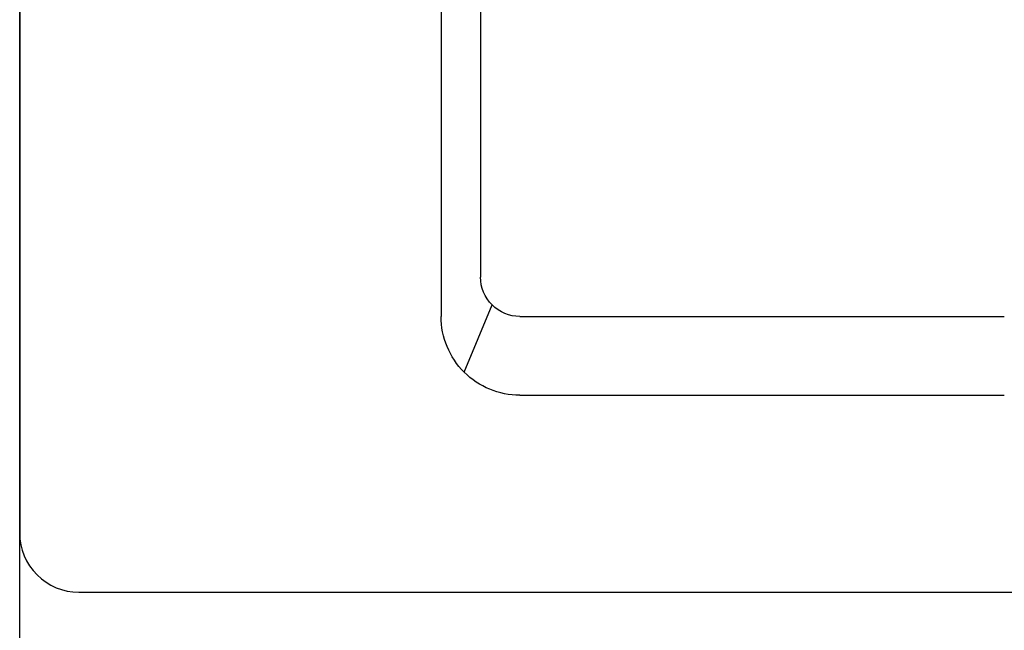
# Model space of a CAD drawing. Header units: millimetres. Extents: x 6161 to 8965, y -9035 to -5431.
# Tile 85 of 256: x 7364 to 7389, y -6834 to -6818. Entities that reach past the tile are written whole.
import ezdxf

# ---------------------------------------------------------------- set-up
doc = ezdxf.new("R2010")
doc.units = ezdxf.units.MM
doc.layers.add('Wyposazenie Wew - Urzadzenia Sanitarne', color=6, linetype='Continuous')
doc.layers.add('Ściany', color=7, linetype='Continuous')

# ---------------------------------------------------------------- blocks, each defined once
blk = doc.blocks.new('ROCA DAMA_60x32')
for p, q in [((-23, -10.7), (23, -10.7)), ((24.414, -11.286), (22.707, -11.993)), ((-22, -11.7), (22, -11.7)), ((23, -12.7), (23, -25)), ((25, -12.7), (25, -25))]:
    blk.add_line(p, q)
blk.add_lwpolyline([(-30, -1.5, -0.414214), (-28.5, 0), (28.5, 0, -0.414214), (30, -1.5), (30, -27, -0.414214), (25, -32), (-25, -32, -0.414214), (-30, -27), (-30, -1.5)], format="xyb")
for centre, radius in [((23, -12.7), 2), ((22, -12.7), 1)]:
    blk.add_arc(centre, radius, 0, 90)

msp = doc.modelspace()

# ---------------------------------------------------------------- linework, layer by layer
at = {"layer": 'Ściany'}
msp.add_lwpolyline([(7799.668, -7008.317), (7524.031, -7008.317), (7524.031, -6794.85), (7514.031, -6794.85), (7514.031, -6898.317), (7504.031, -6898.317), (7504.031, -6908.317), (7514.031, -6908.317), (7514.031, -7008.317), (7374.031, -7008.317), (7374.031, -6908.317), (7414.031, -6908.317), (7414.031, -6898.317), (7364.031, -6898.317), (7364.031, -6639.85)], dxfattribs=at)

# ---------------------------------------------------------------- block references
at = {"layer": 'Wyposazenie Wew - Urzadzenia Sanitarne', "xscale": -1, "rotation": 89.99999999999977}
msp.add_blockref('ROCA DAMA_60x32', (7364.031, -6802.987), dxfattribs=at)

doc.saveas('drawing.dxf')
